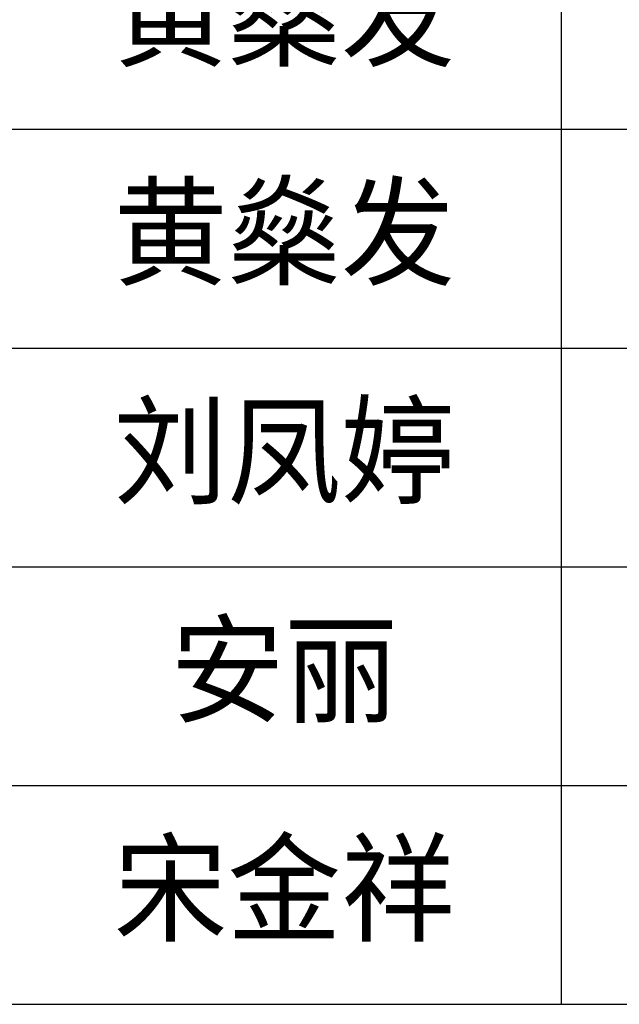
# Model space of a CAD drawing. Header units: millimetres. Extents: x 38389465 to 38395088, y 2473666 to 2480744.
# Tile 200 of 256: x 38391158 to 38391195, y 2479544 to 2479604. Entities that reach past the tile are written whole.
import ezdxf
from ezdxf.enums import TextEntityAlignment as Align

# ---------------------------------------------------------------- set-up
doc = ezdxf.new("R2010")
doc.units = ezdxf.units.MM
doc.header["$LTSCALE"] = 2
doc.layers.get('0').update_dxf_attribs({"linetype": 'CONTINUOUS', "lineweight": 9})
doc.layers.add('PUB_TITLE', color=4, linetype='CONTINUOUS')
doc.styles.add('图框-宋体', font='txt')

# ---------------------------------------------------------------- blocks, each defined once
blk = doc.blocks.new('fgh34524')
at = {"layer": 'PUB_TITLE', "color": 201, "ltscale": 0.1, "style": '图框-宋体'}
for s, p in [('黄燊发', (-3718, -3097)), ('黄燊发', (-3718, -3997)), ('刘凤婷', (-3718, -4897)), ('安丽', (-3718, -5797)), ('宋金祥', (-3718, -6697))]:
    blk.add_text(s, height=360, dxfattribs=at).set_placement(p, align=Align.MIDDLE_CENTER)
blk = doc.blocks.new('A$C69596FC1')
at = {"layer": 'PUB_TITLE'}
for p, q in [((115020, 21190), (115020, 13990)), ((109620, 17590), (117630, 17590)), ((109620, 16690), (117630, 16690)), ((109620, 15790), (117630, 15790)), ((109620, 14890), (117630, 14890)), ((109620, 13990), (117630, 13990))]:
    blk.add_line(p, q, dxfattribs=at)
at = {"xscale": 0.9999999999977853, "yscale": 0.9999999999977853, "zscale": 0.9999999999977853}
blk.add_blockref('fgh34524', (117598.9, 21163.6), dxfattribs=at)

msp = doc.modelspace()

# ---------------------------------------------------------------- block references
at = {"linetype": 'ByBlock', "xscale": 0.01500000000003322, "yscale": 0.01500000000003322, "zscale": 0.01500000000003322}
msp.add_blockref('A$C69596FC1', (38389465.971, 2479333.814), dxfattribs=at)

doc.saveas('drawing.dxf')
